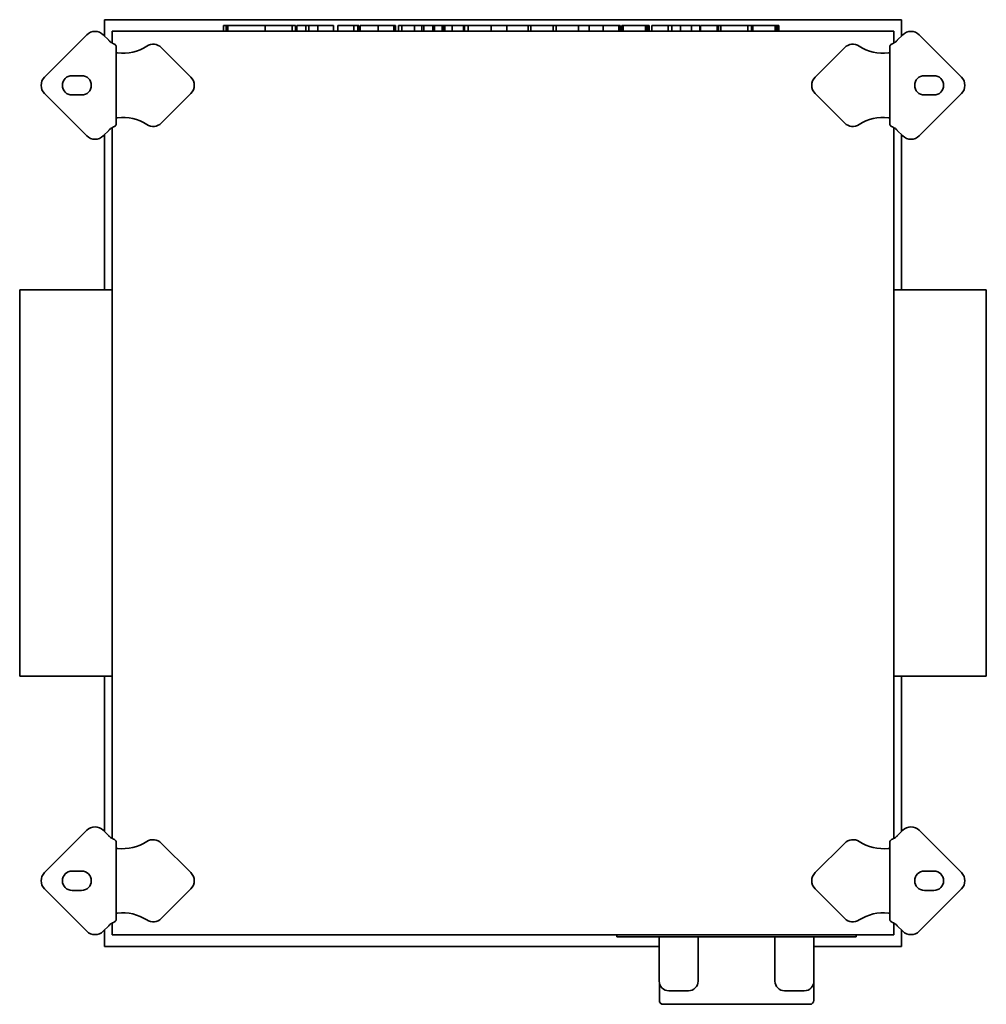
# Model space of a CAD drawing. Header units: millimetres. Extents: x 170 to 670, y 42 to 552.
import ezdxf

# ---------------------------------------------------------------- set-up
doc = ezdxf.new("R2010")
doc.units = ezdxf.units.MM
doc.header["$LTSCALE"] = 2
doc.layers.add('Krawędzie widoczne(ISO)', color=7, linetype='Continuous', lineweight=35, true_color=0x262659)

msp = doc.modelspace()

# ---------------------------------------------------------------- linework, layer by layer
at = {"layer": 'Krawędzie widoczne(ISO)'}
for p, q in [((626.5, 552), (213.5, 552)), ((213.5, 552), (213.5, 543.53)), ((626.5, 543.53), (626.5, 552)), ((622.5, 546), (217.5, 546)), ((217.5, 546), (217.5, 539.97)), ((275.19, 549), (276.6, 549)), ((275.19, 549), (275.19, 546)), ((276.6, 549), (276.6, 546)), ((276.6, 549), (277.41, 549)), ((277.41, 549), (277.41, 546)), ((277.41, 549), (296.06, 549)), ((296.06, 549), (296.71, 549)), ((296.71, 549), (296.71, 546)), ((296.71, 549), (302.15, 549)), ((302.15, 549), (310.73, 549)), ((310.73, 549), (310.73, 546)), ((310.73, 549), (311.73, 549)), ((311.73, 549), (312.5, 549)), ((312.5, 549), (312.5, 546)), ((313.12, 549), (317.83, 549)), ((313.12, 549), (313.12, 546)), ((317.83, 549), (319.43, 549)), ((317.83, 549), (317.83, 546)), ((319.43, 549), (324.04, 549)), ((319.43, 549), (319.43, 546)), ((324.04, 549), (326.49, 549)), ((324.04, 549), (324.04, 546)), ((326.49, 549), (332.21, 549)), ((332.21, 549), (332.21, 546)), ((334.36, 549), (334.36, 546)), ((334.36, 549), (336.99, 549)), ((336.99, 549), (342.79, 549)), ((342.79, 549), (344.75, 549)), ((342.79, 549), (342.79, 546)), ((344.75, 549), (345.39, 549)), ((344.75, 549), (344.75, 546)), ((345.39, 549), (345.39, 546)), ((346, 549), (348.39, 549)), ((346, 549), (346, 546)), ((348.39, 549), (353.31, 549)), ((353.31, 549), (355.35, 549)), ((355.35, 549), (357.83, 549)), ((355.35, 549), (355.35, 546)), ((357.83, 549), (363.48, 549)), ((363.48, 549), (364.28, 549)), ((363.48, 549), (363.48, 546)), ((364.28, 549), (364.28, 546)), ((365.79, 549), (365.79, 546)), ((365.79, 549), (367.53, 549)), ((367.53, 549), (367.53, 546)), ((367.53, 549), (374.19, 549)), ((374.19, 549), (377.96, 549)), ((374.19, 549), (374.19, 546)), ((377.96, 549), (378.9, 549)), ((377.96, 549), (377.96, 546)), ((378.9, 549), (383.62, 549)), ((378.9, 549), (378.9, 546)), ((383.62, 549), (384.56, 549)), ((383.62, 549), (383.62, 546)), ((384.56, 549), (388.43, 549)), ((384.56, 549), (384.56, 546)), ((388.43, 549), (389.24, 549)), ((388.43, 549), (388.43, 546)), ((389.24, 549), (389.24, 546)), ((389.24, 549), (389.81, 549)), ((389.81, 549), (389.93, 549)), ((389.93, 549), (393.67, 549)), ((389.93, 549), (389.93, 546)), ((393.67, 549), (399.47, 549)), ((393.67, 549), (393.67, 546)), ((399.47, 549), (399.97, 549)), ((399.47, 549), (399.47, 546)), ((399.97, 549), (401.91, 549)), ((399.97, 549), (399.97, 546)), ((401.91, 549), (407.91, 549)), ((401.91, 549), (401.91, 546)), ((407.91, 549), (412.34, 549)), ((412.34, 549), (413.9, 549)), ((413.9, 549), (422.07, 549)), ((413.9, 549), (413.9, 546)), ((422.07, 549), (433.09, 549)), ((422.07, 549), (422.07, 546)), ((433.09, 549), (433.09, 546)), ((433.09, 549), (434.48, 549)), ((434.48, 549), (435.79, 549)), ((434.48, 549), (434.48, 546)), ((435.79, 549), (440.27, 549)), ((440.27, 549), (444.73, 549)), ((444.73, 549), (446.04, 549)), ((446.04, 549), (447.62, 549)), ((446.04, 549), (446.04, 546)), ((447.62, 549), (448.93, 549)), ((447.62, 549), (447.62, 546)), ((448.93, 549), (453.41, 549)), ((453.41, 549), (457.87, 549)), ((457.87, 549), (459.18, 549)), ((459.18, 549), (461.01, 549)), ((459.18, 549), (459.18, 546)), ((461.01, 549), (464.69, 549)), ((464.69, 549), (464.89, 549)), ((464.69, 549), (464.69, 546)), ((464.89, 549), (469.81, 549)), ((469.81, 549), (471.86, 549)), ((471.86, 549), (474.33, 549)), ((471.86, 549), (471.86, 546)), ((474.33, 549), (479.99, 549)), ((479.99, 549), (480.78, 549)), ((479.99, 549), (479.99, 546)), ((480.78, 549), (480.78, 546)), ((481.62, 549), (482.29, 549)), ((481.62, 549), (481.62, 546)), ((482.29, 549), (483.58, 549)), ((482.29, 549), (482.29, 546)), ((483.58, 549), (485.13, 549)), ((485.13, 549), (487.77, 549)), ((487.77, 549), (493.77, 549)), ((493.77, 549), (494.2, 549)), ((493.77, 549), (493.77, 546)), ((494.2, 549), (494.88, 549)), ((494.2, 549), (494.2, 546)), ((494.88, 549), (495.69, 549)), ((494.88, 549), (494.88, 546)), ((495.69, 549), (495.69, 546)), ((497.06, 549), (499.7, 549)), ((497.06, 549), (497.06, 546)), ((499.7, 549), (505.5, 549)), ((505.5, 549), (507.46, 549)), ((505.5, 549), (505.5, 546)), ((507.46, 549), (507.5, 549)), ((507.46, 549), (507.46, 546)), ((507.5, 549), (507.5, 546)), ((507.5, 549), (512.01, 549)), ((512.01, 549), (512.01, 546)), ((512.01, 549), (517.71, 549)), ((517.71, 549), (518.08, 549)), ((517.71, 549), (517.71, 546)), ((518.08, 549), (519.98, 549)), ((519.98, 549), (521.18, 549)), ((521.18, 549), (522.04, 549)), ((522.04, 549), (522.04, 546)), ((522.31, 549), (524.94, 549)), ((522.31, 549), (522.31, 546)), ((524.94, 549), (530.89, 549)), ((530.89, 549), (531.62, 549)), ((530.89, 549), (530.89, 546)), ((531.62, 549), (531.62, 546)), ((531.62, 549), (532.81, 549)), ((532.81, 549), (532.81, 546)), ((532.89, 549), (538.32, 549)), ((532.89, 549), (532.89, 546)), ((538.32, 549), (546.9, 549)), ((546.9, 549), (547.9, 549)), ((546.9, 549), (546.9, 546)), ((547.9, 549), (548.68, 549)), ((548.68, 549), (548.68, 546)), ((548.8, 549), (549.47, 549)), ((548.8, 549), (548.8, 546)), ((549.47, 549), (550.76, 549)), ((549.47, 549), (549.47, 546)), ((550.76, 549), (552.31, 549)), ((552.31, 549), (554.95, 549)), ((554.95, 549), (560.95, 549)), ((560.95, 549), (561.38, 549)), ((560.95, 549), (560.95, 546)), ((561.38, 549), (562.05, 549)), ((561.38, 549), (561.38, 546)), ((562.05, 549), (562.87, 549)), ((562.05, 549), (562.05, 546)), ((562.87, 549), (562.87, 546)), ((622.5, 539.97), (622.5, 546)), ((182.46, 522.24), (204.38, 544.16)), ((212.87, 544.16), (215.7, 541.33)), ((624.3, 541.33), (627.13, 544.16)), ((635.62, 544.16), (657.54, 522.24)), ((219.5, 538.37), (219.5, 497.63)), ((242.98, 537.54), (258.28, 522.24)), ((581.72, 522.24), (597.02, 537.54)), ((620.5, 497.63), (620.5, 538.37)), ((196.71, 523), (201.71, 523)), ((638.29, 523), (643.29, 523)), ((204.38, 491.84), (182.46, 513.76)), ((201.71, 513), (196.71, 513)), ((258.28, 513.76), (242.98, 498.46)), ((597.02, 498.46), (581.72, 513.76)), ((657.54, 513.76), (635.62, 491.84)), ((643.29, 513), (638.29, 513)), ((217.5, 496.03), (217.5, 127.97)), ((622.5, 127.97), (622.5, 496.03)), ((215.7, 494.67), (212.87, 491.84)), ((213.5, 492.47), (213.5, 412)), ((627.13, 491.84), (624.3, 494.67)), ((626.5, 412), (626.5, 492.47)), ((169.6, 412), (169.6, 212)), ((217.5, 412), (169.6, 412)), ((670.4, 412), (622.5, 412)), ((670.4, 212), (670.4, 412)), ((217.5, 212), (169.6, 212)), ((213.5, 212), (213.5, 131.53)), ((670.4, 212), (622.5, 212)), ((626.5, 131.53), (626.5, 212)), ((182.46, 110.24), (204.38, 132.16)), ((212.87, 132.16), (215.7, 129.33)), ((624.3, 129.33), (627.13, 132.16)), ((635.62, 132.16), (657.54, 110.24)), ((219.5, 126.37), (219.5, 85.63)), ((242.98, 125.54), (258.28, 110.24)), ((581.72, 110.24), (597.02, 125.54)), ((620.5, 85.63), (620.5, 126.37)), ((196.71, 111), (201.71, 111)), ((638.29, 111), (643.29, 111)), ((204.38, 79.84), (182.46, 101.76)), ((201.71, 101), (196.71, 101)), ((258.28, 101.76), (242.98, 86.46)), ((597.02, 86.46), (581.72, 101.76)), ((657.54, 101.76), (635.62, 79.84)), ((643.29, 101), (638.29, 101)), ((215.7, 82.67), (212.87, 79.84)), ((217.5, 84.03), (217.5, 78)), ((622.5, 78), (622.5, 84.03)), ((627.13, 79.84), (624.3, 82.67)), ((213.5, 80.47), (213.5, 72)), ((217.5, 78), (622.5, 78)), ((479, 78), (479, 77)), ((483, 77), (479, 77)), ((483, 77), (599, 77)), ((500.9, 77), (500.9, 54)), ((521.1, 77), (521.1, 54)), ((560.9, 77), (560.9, 54)), ((581.1, 77), (581.1, 54)), ((603, 77), (599, 77)), ((603, 77), (603, 78)), ((626.5, 72), (626.5, 80.47)), ((213.5, 72), (500.9, 72)), ((581.1, 72), (626.5, 72)), ((501, 53.01), (501, 44)), ((581, 53.01), (581, 44)), ((516.1, 49), (505.9, 49)), ((576.1, 49), (565.9, 49)), ((579, 42), (503, 42))]:
    msp.add_line(p, q, dxfattribs=at)
for centre, radius, start, end in [((208.63, 539.92), 6, 45, 135), ((631.37, 539.92), 6, 45, 135), ((231.96, 557.6), 23, 225, 228.4323), ((608.04, 557.6), 23, 311.5677, 315), ((222.92, 557.6), 23, 263.4549, 303.0595), ((238.74, 533.29), 6, 45, 123.0595), ((601.26, 533.29), 6, 56.9405, 135), ((617.08, 557.6), 23, 236.9405, 276.5451), ((186.71, 518), 6, 135, 225), ((196.71, 518), 5, 90, 270), ((201.71, 518), 5, 270, 90), ((254.03, 518), 6, 315, 45), ((585.97, 518), 6, 135, 225), ((638.29, 518), 5, 90, 270), ((643.29, 518), 5, 270, 90), ((653.29, 518), 6, 315, 45), ((222.92, 478.4), 23, 56.9405, 96.5451), ((617.08, 478.4), 23, 83.4549, 123.0595), ((231.96, 478.4), 23, 131.5677, 135), ((238.74, 502.71), 6, 236.9405, 315), ((601.26, 502.71), 6, 225, 303.0595), ((608.04, 478.4), 23, 45, 48.4323), ((208.63, 496.08), 6, 225, 315), ((631.37, 496.08), 6, 225, 315), ((208.63, 127.92), 6, 45, 135), ((631.37, 127.92), 6, 45, 135), ((231.96, 145.6), 23, 225, 228.4323), ((608.04, 145.6), 23, 311.5677, 315), ((222.92, 145.6), 23, 263.4549, 303.0595), ((238.74, 121.29), 6, 45, 123.0595), ((601.26, 121.29), 6, 56.9405, 135), ((617.08, 145.6), 23, 236.9405, 276.5451), ((186.71, 106), 6, 135, 225), ((196.71, 106), 5, 90, 270), ((201.71, 106), 5, 270, 90), ((254.03, 106), 6, 315, 45), ((585.97, 106), 6, 135, 225), ((638.29, 106), 5, 90, 270), ((643.29, 106), 5, 270, 90), ((653.29, 106), 6, 315, 45), ((222.92, 66.4), 23, 56.9405, 96.5451), ((617.08, 66.4), 23, 83.4549, 123.0595), ((231.96, 66.4), 23, 131.5677, 135), ((238.74, 90.71), 6, 236.9405, 315), ((601.26, 90.71), 6, 225, 303.0595), ((608.04, 66.4), 23, 45, 48.4323), ((208.63, 84.08), 6, 225, 315), ((631.37, 84.08), 6, 225, 315), ((505.9, 54), 5, 180, 270), ((516.1, 54), 5, 270, 0), ((565.9, 54), 5, 180, 270), ((576.1, 54), 5, 270, 0), ((503, 44), 2, 180, 270), ((579, 44), 2, 270, 0)]:
    msp.add_arc(centre, radius, start, end, dxfattribs=at)
for points, knots in [([(219.5, 538.37), (219.5, 538.52), (219.42, 538.67), (219.14, 538.99), (218.92, 539.15), (218.4, 539.48), (218.09, 539.66), (217.59, 539.93), (217.41, 540.02), (217.06, 540.2), (216.88, 540.29), (216.7, 540.39)], [0, 0, 0, 0, 0.1211213, 0.1211213, 0.2427051, 0.2427051, 0.3638749, 0.3638749, 0.4245444, 0.4245444, 0.4853945, 0.4853945, 0.4853945, 0.4853945]), ([(623.3, 540.39), (622.94, 540.2), (622.58, 540.02), (621.91, 539.66), (621.6, 539.49), (621.08, 539.15), (620.87, 538.99), (620.58, 538.67), (620.5, 538.52), (620.5, 538.37)], [0, 0, 0, 0, 0.1219861, 0.1219861, 0.243369, 0.243369, 0.3653617, 0.3653617, 0.48689, 0.48689, 0.48689, 0.48689]), ([(220.3, 534.75), (220.29, 534.75), (220.27, 534.75), (220.26, 534.76), (220.24, 534.76), (220.23, 534.77), (220.21, 534.77), (220.2, 534.77), (220.18, 534.78), (220.17, 534.78), (220.16, 534.79), (220.14, 534.79), (220.13, 534.79), (220.11, 534.8), (220.1, 534.8), (220.08, 534.81), (220.07, 534.81), (220.06, 534.81), (220.04, 534.82), (220.03, 534.82), (220.02, 534.83), (220, 534.83), (220, 534.83), (219.99, 534.83), (219.99, 534.83), (219.98, 534.84), (219.97, 534.84), (219.96, 534.84), (219.95, 534.85), (219.94, 534.85), (219.92, 534.86), (219.91, 534.86), (219.9, 534.87), (219.89, 534.87), (219.87, 534.88), (219.86, 534.88), (219.85, 534.89), (219.84, 534.89), (219.82, 534.9), (219.81, 534.9), (219.8, 534.91), (219.79, 534.91), (219.78, 534.92), (219.77, 534.92), (219.76, 534.93), (219.75, 534.93), (219.74, 534.93), (219.73, 534.94), (219.73, 534.94), (219.72, 534.94), (219.72, 534.95), (219.72, 534.95), (219.71, 534.95), (219.7, 534.96), (219.69, 534.96), (219.68, 534.97), (219.67, 534.97), (219.66, 534.98), (219.65, 534.99), (219.64, 534.99), (219.64, 535), (219.63, 535), (219.62, 535.01), (219.61, 535.01), (219.61, 535.02), (219.6, 535.03), (219.59, 535.03), (219.59, 535.04), (219.58, 535.04), (219.57, 535.05), (219.57, 535.06), (219.56, 535.06), (219.56, 535.07), (219.55, 535.07), (219.55, 535.08), (219.54, 535.09), (219.54, 535.09), (219.53, 535.1), (219.53, 535.11), (219.52, 535.11), (219.52, 535.12), (219.52, 535.13), (219.52, 535.13), (219.51, 535.14), (219.51, 535.15), (219.51, 535.15), (219.51, 535.16), (219.5, 535.17), (219.5, 535.17), (219.5, 535.18), (219.5, 535.19), (219.5, 535.19), (219.5, 535.2), (219.5, 535.21)], [0, 0, 0, 0, 0.0045101, 0.0045101, 0.0045101, 0.0090347, 0.0090347, 0.0090347, 0.0135712, 0.0135712, 0.0135712, 0.0181164, 0.0181164, 0.0181164, 0.0226675, 0.0226675, 0.0226675, 0.0272215, 0.0272215, 0.0272215, 0.0317752, 0.0317752, 0.0317752, 0.0329356, 0.0329356, 0.0329356, 0.0363326, 0.0363326, 0.0363326, 0.0409077, 0.0409077, 0.0409077, 0.0454982, 0.0454982, 0.0454982, 0.0501006, 0.0501006, 0.0501006, 0.0547115, 0.0547115, 0.0547115, 0.0593273, 0.0593273, 0.0593273, 0.0639446, 0.0639446, 0.0639446, 0.0669649, 0.0669649, 0.0669649, 0.0685613, 0.0685613, 0.0685613, 0.0731932, 0.0731932, 0.0731932, 0.0778428, 0.0778428, 0.0778428, 0.0825066, 0.0825066, 0.0825066, 0.0871814, 0.0871814, 0.0871814, 0.0918634, 0.0918634, 0.0918634, 0.0965493, 0.0965493, 0.0965493, 0.100365, 0.100365, 0.100365, 0.105938, 0.105938, 0.105938, 0.1106614, 0.1106614, 0.1106614, 0.115401, 0.115401, 0.115401, 0.1201519, 0.1201519, 0.1201519, 0.1249091, 0.1249091, 0.1249091, 0.1296672, 0.1296672, 0.1296672, 0.1344212, 0.1344212, 0.1344212, 0.1344212]), ([(620.5, 535.21), (620.5, 535.2), (620.5, 535.19), (620.5, 535.19), (620.5, 535.18), (620.5, 535.17), (620.5, 535.17), (620.49, 535.16), (620.49, 535.15), (620.49, 535.15), (620.49, 535.14), (620.48, 535.13), (620.48, 535.13), (620.48, 535.12), (620.48, 535.11), (620.47, 535.11), (620.47, 535.1), (620.46, 535.09), (620.46, 535.09), (620.45, 535.08), (620.45, 535.07), (620.44, 535.07), (620.44, 535.06), (620.43, 535.06), (620.43, 535.05), (620.42, 535.04), (620.41, 535.04), (620.41, 535.03), (620.4, 535.03), (620.39, 535.02), (620.39, 535.01), (620.38, 535.01), (620.37, 535), (620.36, 535), (620.36, 534.99), (620.35, 534.99), (620.34, 534.98), (620.33, 534.97), (620.32, 534.97), (620.31, 534.96), (620.3, 534.96), (620.29, 534.95), (620.28, 534.95), (620.27, 534.94), (620.26, 534.94), (620.25, 534.93), (620.24, 534.93), (620.24, 534.92), (620.23, 534.92), (620.23, 534.92), (620.22, 534.92), (620.22, 534.92), (620.21, 534.91), (620.2, 534.91), (620.19, 534.9), (620.18, 534.9), (620.16, 534.89), (620.15, 534.89), (620.14, 534.88), (620.13, 534.88), (620.11, 534.87), (620.1, 534.87), (620.09, 534.86), (620.08, 534.86), (620.06, 534.85), (620.05, 534.85), (620.04, 534.84), (620.02, 534.84), (620.01, 534.84), (620, 534.83), (619.99, 534.83), (619.99, 534.83), (619.98, 534.83), (619.97, 534.82), (619.97, 534.82), (619.96, 534.82), (619.94, 534.81), (619.93, 534.81), (619.92, 534.81), (619.9, 534.8), (619.89, 534.8), (619.87, 534.79), (619.86, 534.79), (619.84, 534.79), (619.83, 534.78), (619.82, 534.78), (619.8, 534.77), (619.79, 534.77), (619.77, 534.77), (619.76, 534.76), (619.74, 534.76), (619.73, 534.75), (619.71, 534.75), (619.7, 534.75)], [0, 0, 0, 0, 0.0047728, 0.0047728, 0.0047728, 0.0095512, 0.0095512, 0.0095512, 0.0143301, 0.0143301, 0.0143301, 0.0191047, 0.0191047, 0.0191047, 0.0238701, 0.0238701, 0.0238701, 0.0286216, 0.0286216, 0.0286216, 0.0333544, 0.0333544, 0.0333544, 0.0382298, 0.0382298, 0.0382298, 0.0427614, 0.0427614, 0.0427614, 0.0474593, 0.0474593, 0.0474593, 0.0521542, 0.0521542, 0.0521542, 0.0568425, 0.0568425, 0.0568425, 0.0615206, 0.0615206, 0.0615206, 0.0661851, 0.0661851, 0.0661851, 0.0708326, 0.0708326, 0.0708326, 0.0744107, 0.0744107, 0.0744107, 0.0754605, 0.0754605, 0.0754605, 0.080083, 0.080083, 0.080083, 0.0847043, 0.0847043, 0.0847043, 0.0893209, 0.0893209, 0.0893209, 0.0939292, 0.0939292, 0.0939292, 0.0985257, 0.0985257, 0.0985257, 0.1031072, 0.1031072, 0.1031072, 0.1049061, 0.1049061, 0.1049061, 0.1076745, 0.1076745, 0.1076745, 0.112241, 0.112241, 0.112241, 0.1168056, 0.1168056, 0.1168056, 0.1213652, 0.1213652, 0.1213652, 0.125917, 0.125917, 0.125917, 0.1304582, 0.1304582, 0.1304582, 0.1349859, 0.1349859, 0.1349859, 0.1349859]), ([(219.5, 500.79), (219.5, 500.8), (219.5, 500.81), (219.5, 500.81), (219.5, 500.82), (219.5, 500.83), (219.5, 500.83), (219.51, 500.84), (219.51, 500.85), (219.51, 500.85), (219.51, 500.86), (219.52, 500.87), (219.52, 500.87), (219.52, 500.88), (219.52, 500.89), (219.53, 500.89), (219.53, 500.9), (219.54, 500.91), (219.54, 500.91), (219.55, 500.92), (219.55, 500.93), (219.56, 500.93), (219.56, 500.94), (219.57, 500.94), (219.57, 500.95), (219.58, 500.96), (219.59, 500.96), (219.59, 500.97), (219.6, 500.97), (219.61, 500.98), (219.61, 500.99), (219.62, 500.99), (219.63, 501), (219.64, 501), (219.64, 501.01), (219.65, 501.01), (219.66, 501.02), (219.67, 501.03), (219.68, 501.03), (219.69, 501.04), (219.7, 501.04), (219.71, 501.05), (219.72, 501.05), (219.73, 501.06), (219.74, 501.06), (219.75, 501.07), (219.76, 501.07), (219.76, 501.08), (219.77, 501.08), (219.77, 501.08), (219.78, 501.08), (219.78, 501.08), (219.79, 501.09), (219.8, 501.09), (219.81, 501.1), (219.82, 501.1), (219.84, 501.11), (219.85, 501.11), (219.86, 501.12), (219.87, 501.12), (219.89, 501.13), (219.9, 501.13), (219.91, 501.14), (219.92, 501.14), (219.94, 501.15), (219.95, 501.15), (219.96, 501.16), (219.98, 501.16), (219.99, 501.16), (220, 501.17), (220.01, 501.17), (220.01, 501.17), (220.02, 501.17), (220.03, 501.18), (220.03, 501.18), (220.04, 501.18), (220.06, 501.19), (220.07, 501.19), (220.08, 501.19), (220.1, 501.2), (220.11, 501.2), (220.13, 501.21), (220.14, 501.21), (220.16, 501.21), (220.17, 501.22), (220.18, 501.22), (220.2, 501.23), (220.21, 501.23), (220.23, 501.23), (220.24, 501.24), (220.26, 501.24), (220.27, 501.25), (220.29, 501.25), (220.3, 501.25)], [0, 0, 0, 0, 0.0047728, 0.0047728, 0.0047728, 0.0095512, 0.0095512, 0.0095512, 0.0143301, 0.0143301, 0.0143301, 0.0191047, 0.0191047, 0.0191047, 0.0238701, 0.0238701, 0.0238701, 0.0286216, 0.0286216, 0.0286216, 0.0333544, 0.0333544, 0.0333544, 0.0382298, 0.0382298, 0.0382298, 0.0427614, 0.0427614, 0.0427614, 0.0474593, 0.0474593, 0.0474593, 0.0521542, 0.0521542, 0.0521542, 0.0568425, 0.0568425, 0.0568425, 0.0615206, 0.0615206, 0.0615206, 0.0661851, 0.0661851, 0.0661851, 0.0708326, 0.0708326, 0.0708326, 0.0744107, 0.0744107, 0.0744107, 0.0754605, 0.0754605, 0.0754605, 0.080083, 0.080083, 0.080083, 0.0847043, 0.0847043, 0.0847043, 0.0893209, 0.0893209, 0.0893209, 0.0939292, 0.0939292, 0.0939292, 0.0985257, 0.0985257, 0.0985257, 0.1031072, 0.1031072, 0.1031072, 0.1049061, 0.1049061, 0.1049061, 0.1076745, 0.1076745, 0.1076745, 0.112241, 0.112241, 0.112241, 0.1168056, 0.1168056, 0.1168056, 0.1213652, 0.1213652, 0.1213652, 0.125917, 0.125917, 0.125917, 0.1304582, 0.1304582, 0.1304582, 0.1349859, 0.1349859, 0.1349859, 0.1349859]), ([(619.7, 501.25), (619.71, 501.25), (619.73, 501.25), (619.74, 501.24), (619.76, 501.24), (619.77, 501.23), (619.79, 501.23), (619.8, 501.23), (619.82, 501.22), (619.83, 501.22), (619.84, 501.21), (619.86, 501.21), (619.87, 501.21), (619.89, 501.2), (619.9, 501.2), (619.92, 501.19), (619.93, 501.19), (619.94, 501.19), (619.96, 501.18), (619.97, 501.18), (619.98, 501.17), (620, 501.17), (620, 501.17), (620.01, 501.17), (620.01, 501.17), (620.02, 501.16), (620.03, 501.16), (620.04, 501.16), (620.05, 501.15), (620.06, 501.15), (620.08, 501.14), (620.09, 501.14), (620.1, 501.13), (620.11, 501.13), (620.13, 501.12), (620.14, 501.12), (620.15, 501.11), (620.16, 501.11), (620.18, 501.1), (620.19, 501.1), (620.2, 501.09), (620.21, 501.09), (620.22, 501.08), (620.23, 501.08), (620.24, 501.07), (620.25, 501.07), (620.26, 501.07), (620.27, 501.06), (620.27, 501.06), (620.28, 501.06), (620.28, 501.05), (620.28, 501.05), (620.29, 501.05), (620.3, 501.04), (620.31, 501.04), (620.32, 501.03), (620.33, 501.03), (620.34, 501.02), (620.35, 501.01), (620.36, 501.01), (620.36, 501), (620.37, 501), (620.38, 500.99), (620.39, 500.99), (620.39, 500.98), (620.4, 500.97), (620.41, 500.97), (620.41, 500.96), (620.42, 500.96), (620.43, 500.95), (620.43, 500.94), (620.44, 500.94), (620.44, 500.93), (620.45, 500.93), (620.45, 500.92), (620.46, 500.91), (620.46, 500.91), (620.47, 500.9), (620.47, 500.89), (620.48, 500.89), (620.48, 500.88), (620.48, 500.87), (620.48, 500.87), (620.49, 500.86), (620.49, 500.85), (620.49, 500.85), (620.49, 500.84), (620.5, 500.83), (620.5, 500.83), (620.5, 500.82), (620.5, 500.81), (620.5, 500.81), (620.5, 500.8), (620.5, 500.79)], [0, 0, 0, 0, 0.0045101, 0.0045101, 0.0045101, 0.0090347, 0.0090347, 0.0090347, 0.0135712, 0.0135712, 0.0135712, 0.0181164, 0.0181164, 0.0181164, 0.0226675, 0.0226675, 0.0226675, 0.0272215, 0.0272215, 0.0272215, 0.0317752, 0.0317752, 0.0317752, 0.0329356, 0.0329356, 0.0329356, 0.0363326, 0.0363326, 0.0363326, 0.0409077, 0.0409077, 0.0409077, 0.0454982, 0.0454982, 0.0454982, 0.0501006, 0.0501006, 0.0501006, 0.0547115, 0.0547115, 0.0547115, 0.0593273, 0.0593273, 0.0593273, 0.0639446, 0.0639446, 0.0639446, 0.0669649, 0.0669649, 0.0669649, 0.0685613, 0.0685613, 0.0685613, 0.0731932, 0.0731932, 0.0731932, 0.0778428, 0.0778428, 0.0778428, 0.0825066, 0.0825066, 0.0825066, 0.0871814, 0.0871814, 0.0871814, 0.0918634, 0.0918634, 0.0918634, 0.0965493, 0.0965493, 0.0965493, 0.100365, 0.100365, 0.100365, 0.105938, 0.105938, 0.105938, 0.1106614, 0.1106614, 0.1106614, 0.115401, 0.115401, 0.115401, 0.1201519, 0.1201519, 0.1201519, 0.1249091, 0.1249091, 0.1249091, 0.1296672, 0.1296672, 0.1296672, 0.1344212, 0.1344212, 0.1344212, 0.1344212]), ([(216.7, 495.61), (217.06, 495.8), (217.42, 495.98), (218.09, 496.34), (218.4, 496.51), (218.92, 496.85), (219.13, 497.01), (219.42, 497.33), (219.5, 497.48), (219.5, 497.63)], [0, 0, 0, 0, 0.1219861, 0.1219861, 0.243369, 0.243369, 0.3653617, 0.3653617, 0.48689, 0.48689, 0.48689, 0.48689]), ([(620.5, 497.63), (620.5, 497.48), (620.58, 497.33), (620.86, 497.01), (621.08, 496.85), (621.6, 496.52), (621.91, 496.34), (622.41, 496.07), (622.59, 495.98), (622.94, 495.8), (623.12, 495.71), (623.3, 495.61)], [0, 0, 0, 0, 0.1211213, 0.1211213, 0.2427051, 0.2427051, 0.3638749, 0.3638749, 0.4245444, 0.4245444, 0.4853945, 0.4853945, 0.4853945, 0.4853945]), ([(219.5, 126.37), (219.5, 126.52), (219.42, 126.67), (219.14, 126.99), (218.92, 127.15), (218.4, 127.48), (218.09, 127.66), (217.59, 127.93), (217.41, 128.02), (217.06, 128.2), (216.88, 128.29), (216.7, 128.39)], [0, 0, 0, 0, 0.1211213, 0.1211213, 0.2427051, 0.2427051, 0.3638749, 0.3638749, 0.4245444, 0.4245444, 0.4853945, 0.4853945, 0.4853945, 0.4853945]), ([(623.3, 128.39), (622.94, 128.2), (622.58, 128.02), (621.91, 127.66), (621.6, 127.49), (621.08, 127.15), (620.87, 126.99), (620.58, 126.67), (620.5, 126.52), (620.5, 126.37)], [0, 0, 0, 0, 0.1219861, 0.1219861, 0.243369, 0.243369, 0.3653617, 0.3653617, 0.48689, 0.48689, 0.48689, 0.48689]), ([(220.3, 122.75), (220.29, 122.75), (220.27, 122.75), (220.26, 122.76), (220.24, 122.76), (220.23, 122.77), (220.21, 122.77), (220.2, 122.77), (220.18, 122.78), (220.17, 122.78), (220.16, 122.79), (220.14, 122.79), (220.13, 122.79), (220.11, 122.8), (220.1, 122.8), (220.08, 122.81), (220.07, 122.81), (220.06, 122.81), (220.04, 122.82), (220.03, 122.82), (220.02, 122.83), (220, 122.83), (220, 122.83), (219.99, 122.83), (219.99, 122.83), (219.98, 122.84), (219.97, 122.84), (219.96, 122.84), (219.95, 122.85), (219.94, 122.85), (219.92, 122.86), (219.91, 122.86), (219.9, 122.87), (219.89, 122.87), (219.87, 122.88), (219.86, 122.88), (219.85, 122.89), (219.84, 122.89), (219.82, 122.9), (219.81, 122.9), (219.8, 122.91), (219.79, 122.91), (219.78, 122.92), (219.77, 122.92), (219.76, 122.93), (219.75, 122.93), (219.74, 122.93), (219.73, 122.94), (219.73, 122.94), (219.72, 122.94), (219.72, 122.95), (219.72, 122.95), (219.71, 122.95), (219.7, 122.96), (219.69, 122.96), (219.68, 122.97), (219.67, 122.97), (219.66, 122.98), (219.65, 122.99), (219.64, 122.99), (219.64, 123), (219.63, 123), (219.62, 123.01), (219.61, 123.01), (219.61, 123.02), (219.6, 123.03), (219.59, 123.03), (219.59, 123.04), (219.58, 123.04), (219.57, 123.05), (219.57, 123.06), (219.56, 123.06), (219.56, 123.07), (219.55, 123.07), (219.55, 123.08), (219.54, 123.09), (219.54, 123.09), (219.53, 123.1), (219.53, 123.11), (219.52, 123.11), (219.52, 123.12), (219.52, 123.13), (219.52, 123.13), (219.51, 123.14), (219.51, 123.15), (219.51, 123.15), (219.51, 123.16), (219.5, 123.17), (219.5, 123.17), (219.5, 123.18), (219.5, 123.19), (219.5, 123.19), (219.5, 123.2), (219.5, 123.21)], [0, 0, 0, 0, 0.0045101, 0.0045101, 0.0045101, 0.0090347, 0.0090347, 0.0090347, 0.0135712, 0.0135712, 0.0135712, 0.0181164, 0.0181164, 0.0181164, 0.0226675, 0.0226675, 0.0226675, 0.0272215, 0.0272215, 0.0272215, 0.0317752, 0.0317752, 0.0317752, 0.0329356, 0.0329356, 0.0329356, 0.0363326, 0.0363326, 0.0363326, 0.0409077, 0.0409077, 0.0409077, 0.0454982, 0.0454982, 0.0454982, 0.0501006, 0.0501006, 0.0501006, 0.0547115, 0.0547115, 0.0547115, 0.0593273, 0.0593273, 0.0593273, 0.0639446, 0.0639446, 0.0639446, 0.0669649, 0.0669649, 0.0669649, 0.0685613, 0.0685613, 0.0685613, 0.0731932, 0.0731932, 0.0731932, 0.0778428, 0.0778428, 0.0778428, 0.0825066, 0.0825066, 0.0825066, 0.0871814, 0.0871814, 0.0871814, 0.0918634, 0.0918634, 0.0918634, 0.0965493, 0.0965493, 0.0965493, 0.100365, 0.100365, 0.100365, 0.105938, 0.105938, 0.105938, 0.1106614, 0.1106614, 0.1106614, 0.115401, 0.115401, 0.115401, 0.1201519, 0.1201519, 0.1201519, 0.1249091, 0.1249091, 0.1249091, 0.1296672, 0.1296672, 0.1296672, 0.1344212, 0.1344212, 0.1344212, 0.1344212]), ([(620.5, 123.21), (620.5, 123.2), (620.5, 123.19), (620.5, 123.19), (620.5, 123.18), (620.5, 123.17), (620.5, 123.17), (620.49, 123.16), (620.49, 123.15), (620.49, 123.15), (620.49, 123.14), (620.48, 123.13), (620.48, 123.13), (620.48, 123.12), (620.48, 123.11), (620.47, 123.11), (620.47, 123.1), (620.46, 123.09), (620.46, 123.09), (620.45, 123.08), (620.45, 123.07), (620.44, 123.07), (620.44, 123.06), (620.43, 123.06), (620.43, 123.05), (620.42, 123.04), (620.41, 123.04), (620.41, 123.03), (620.4, 123.03), (620.39, 123.02), (620.39, 123.01), (620.38, 123.01), (620.37, 123), (620.36, 123), (620.36, 122.99), (620.35, 122.99), (620.34, 122.98), (620.33, 122.97), (620.32, 122.97), (620.31, 122.96), (620.3, 122.96), (620.29, 122.95), (620.28, 122.95), (620.27, 122.94), (620.26, 122.94), (620.25, 122.93), (620.24, 122.93), (620.24, 122.92), (620.23, 122.92), (620.23, 122.92), (620.22, 122.92), (620.22, 122.92), (620.21, 122.91), (620.2, 122.91), (620.19, 122.9), (620.18, 122.9), (620.16, 122.89), (620.15, 122.89), (620.14, 122.88), (620.13, 122.88), (620.11, 122.87), (620.1, 122.87), (620.09, 122.86), (620.08, 122.86), (620.06, 122.85), (620.05, 122.85), (620.04, 122.84), (620.02, 122.84), (620.01, 122.84), (620, 122.83), (619.99, 122.83), (619.99, 122.83), (619.98, 122.83), (619.97, 122.82), (619.97, 122.82), (619.96, 122.82), (619.94, 122.81), (619.93, 122.81), (619.92, 122.81), (619.9, 122.8), (619.89, 122.8), (619.87, 122.79), (619.86, 122.79), (619.84, 122.79), (619.83, 122.78), (619.82, 122.78), (619.8, 122.77), (619.79, 122.77), (619.77, 122.77), (619.76, 122.76), (619.74, 122.76), (619.73, 122.75), (619.71, 122.75), (619.7, 122.75)], [0, 0, 0, 0, 0.0047728, 0.0047728, 0.0047728, 0.0095512, 0.0095512, 0.0095512, 0.0143301, 0.0143301, 0.0143301, 0.0191047, 0.0191047, 0.0191047, 0.0238701, 0.0238701, 0.0238701, 0.0286216, 0.0286216, 0.0286216, 0.0333544, 0.0333544, 0.0333544, 0.0382298, 0.0382298, 0.0382298, 0.0427614, 0.0427614, 0.0427614, 0.0474593, 0.0474593, 0.0474593, 0.0521542, 0.0521542, 0.0521542, 0.0568425, 0.0568425, 0.0568425, 0.0615206, 0.0615206, 0.0615206, 0.0661851, 0.0661851, 0.0661851, 0.0708326, 0.0708326, 0.0708326, 0.0744107, 0.0744107, 0.0744107, 0.0754605, 0.0754605, 0.0754605, 0.080083, 0.080083, 0.080083, 0.0847043, 0.0847043, 0.0847043, 0.0893209, 0.0893209, 0.0893209, 0.0939292, 0.0939292, 0.0939292, 0.0985257, 0.0985257, 0.0985257, 0.1031072, 0.1031072, 0.1031072, 0.1049061, 0.1049061, 0.1049061, 0.1076745, 0.1076745, 0.1076745, 0.112241, 0.112241, 0.112241, 0.1168056, 0.1168056, 0.1168056, 0.1213652, 0.1213652, 0.1213652, 0.125917, 0.125917, 0.125917, 0.1304582, 0.1304582, 0.1304582, 0.1349859, 0.1349859, 0.1349859, 0.1349859]), ([(219.5, 88.79), (219.5, 88.8), (219.5, 88.81), (219.5, 88.81), (219.5, 88.82), (219.5, 88.83), (219.5, 88.83), (219.51, 88.84), (219.51, 88.85), (219.51, 88.85), (219.51, 88.86), (219.52, 88.87), (219.52, 88.87), (219.52, 88.88), (219.52, 88.89), (219.53, 88.89), (219.53, 88.9), (219.54, 88.91), (219.54, 88.91), (219.55, 88.92), (219.55, 88.93), (219.56, 88.93), (219.56, 88.94), (219.57, 88.94), (219.57, 88.95), (219.58, 88.96), (219.59, 88.96), (219.59, 88.97), (219.6, 88.97), (219.61, 88.98), (219.61, 88.99), (219.62, 88.99), (219.63, 89), (219.64, 89), (219.64, 89.01), (219.65, 89.01), (219.66, 89.02), (219.67, 89.03), (219.68, 89.03), (219.69, 89.04), (219.7, 89.04), (219.71, 89.05), (219.72, 89.05), (219.73, 89.06), (219.74, 89.06), (219.75, 89.07), (219.76, 89.07), (219.76, 89.08), (219.77, 89.08), (219.77, 89.08), (219.78, 89.08), (219.78, 89.08), (219.79, 89.09), (219.8, 89.09), (219.81, 89.1), (219.82, 89.1), (219.84, 89.11), (219.85, 89.11), (219.86, 89.12), (219.87, 89.12), (219.89, 89.13), (219.9, 89.13), (219.91, 89.14), (219.92, 89.14), (219.94, 89.15), (219.95, 89.15), (219.96, 89.16), (219.98, 89.16), (219.99, 89.16), (220, 89.17), (220.01, 89.17), (220.01, 89.17), (220.02, 89.17), (220.03, 89.18), (220.03, 89.18), (220.04, 89.18), (220.06, 89.19), (220.07, 89.19), (220.08, 89.19), (220.1, 89.2), (220.11, 89.2), (220.13, 89.21), (220.14, 89.21), (220.16, 89.21), (220.17, 89.22), (220.18, 89.22), (220.2, 89.23), (220.21, 89.23), (220.23, 89.23), (220.24, 89.24), (220.26, 89.24), (220.27, 89.25), (220.29, 89.25), (220.3, 89.25)], [0, 0, 0, 0, 0.0047728, 0.0047728, 0.0047728, 0.0095512, 0.0095512, 0.0095512, 0.0143301, 0.0143301, 0.0143301, 0.0191047, 0.0191047, 0.0191047, 0.0238701, 0.0238701, 0.0238701, 0.0286216, 0.0286216, 0.0286216, 0.0333544, 0.0333544, 0.0333544, 0.0382298, 0.0382298, 0.0382298, 0.0427614, 0.0427614, 0.0427614, 0.0474593, 0.0474593, 0.0474593, 0.0521542, 0.0521542, 0.0521542, 0.0568425, 0.0568425, 0.0568425, 0.0615206, 0.0615206, 0.0615206, 0.0661851, 0.0661851, 0.0661851, 0.0708326, 0.0708326, 0.0708326, 0.0744107, 0.0744107, 0.0744107, 0.0754605, 0.0754605, 0.0754605, 0.080083, 0.080083, 0.080083, 0.0847043, 0.0847043, 0.0847043, 0.0893209, 0.0893209, 0.0893209, 0.0939292, 0.0939292, 0.0939292, 0.0985257, 0.0985257, 0.0985257, 0.1031072, 0.1031072, 0.1031072, 0.1049061, 0.1049061, 0.1049061, 0.1076745, 0.1076745, 0.1076745, 0.112241, 0.112241, 0.112241, 0.1168056, 0.1168056, 0.1168056, 0.1213652, 0.1213652, 0.1213652, 0.125917, 0.125917, 0.125917, 0.1304582, 0.1304582, 0.1304582, 0.1349859, 0.1349859, 0.1349859, 0.1349859]), ([(619.7, 89.25), (619.71, 89.25), (619.73, 89.25), (619.74, 89.24), (619.76, 89.24), (619.77, 89.23), (619.79, 89.23), (619.8, 89.23), (619.82, 89.22), (619.83, 89.22), (619.84, 89.21), (619.86, 89.21), (619.87, 89.21), (619.89, 89.2), (619.9, 89.2), (619.92, 89.19), (619.93, 89.19), (619.94, 89.19), (619.96, 89.18), (619.97, 89.18), (619.98, 89.17), (620, 89.17), (620, 89.17), (620.01, 89.17), (620.01, 89.17), (620.02, 89.16), (620.03, 89.16), (620.04, 89.16), (620.05, 89.15), (620.06, 89.15), (620.08, 89.14), (620.09, 89.14), (620.1, 89.13), (620.11, 89.13), (620.13, 89.12), (620.14, 89.12), (620.15, 89.11), (620.16, 89.11), (620.18, 89.1), (620.19, 89.1), (620.2, 89.09), (620.21, 89.09), (620.22, 89.08), (620.23, 89.08), (620.24, 89.07), (620.25, 89.07), (620.26, 89.07), (620.27, 89.06), (620.27, 89.06), (620.28, 89.06), (620.28, 89.05), (620.28, 89.05), (620.29, 89.05), (620.3, 89.04), (620.31, 89.04), (620.32, 89.03), (620.33, 89.03), (620.34, 89.02), (620.35, 89.01), (620.36, 89.01), (620.36, 89), (620.37, 89), (620.38, 88.99), (620.39, 88.99), (620.39, 88.98), (620.4, 88.97), (620.41, 88.97), (620.41, 88.96), (620.42, 88.96), (620.43, 88.95), (620.43, 88.94), (620.44, 88.94), (620.44, 88.93), (620.45, 88.93), (620.45, 88.92), (620.46, 88.91), (620.46, 88.91), (620.47, 88.9), (620.47, 88.89), (620.48, 88.89), (620.48, 88.88), (620.48, 88.87), (620.48, 88.87), (620.49, 88.86), (620.49, 88.85), (620.49, 88.85), (620.49, 88.84), (620.5, 88.83), (620.5, 88.83), (620.5, 88.82), (620.5, 88.81), (620.5, 88.81), (620.5, 88.8), (620.5, 88.79)], [0, 0, 0, 0, 0.0045101, 0.0045101, 0.0045101, 0.0090347, 0.0090347, 0.0090347, 0.0135712, 0.0135712, 0.0135712, 0.0181164, 0.0181164, 0.0181164, 0.0226675, 0.0226675, 0.0226675, 0.0272215, 0.0272215, 0.0272215, 0.0317752, 0.0317752, 0.0317752, 0.0329356, 0.0329356, 0.0329356, 0.0363326, 0.0363326, 0.0363326, 0.0409077, 0.0409077, 0.0409077, 0.0454982, 0.0454982, 0.0454982, 0.0501006, 0.0501006, 0.0501006, 0.0547115, 0.0547115, 0.0547115, 0.0593273, 0.0593273, 0.0593273, 0.0639446, 0.0639446, 0.0639446, 0.0669649, 0.0669649, 0.0669649, 0.0685613, 0.0685613, 0.0685613, 0.0731932, 0.0731932, 0.0731932, 0.0778428, 0.0778428, 0.0778428, 0.0825066, 0.0825066, 0.0825066, 0.0871814, 0.0871814, 0.0871814, 0.0918634, 0.0918634, 0.0918634, 0.0965493, 0.0965493, 0.0965493, 0.100365, 0.100365, 0.100365, 0.105938, 0.105938, 0.105938, 0.1106614, 0.1106614, 0.1106614, 0.115401, 0.115401, 0.115401, 0.1201519, 0.1201519, 0.1201519, 0.1249091, 0.1249091, 0.1249091, 0.1296672, 0.1296672, 0.1296672, 0.1344212, 0.1344212, 0.1344212, 0.1344212]), ([(216.7, 83.61), (217.06, 83.8), (217.42, 83.98), (218.09, 84.34), (218.4, 84.51), (218.92, 84.85), (219.13, 85.01), (219.42, 85.33), (219.5, 85.48), (219.5, 85.63)], [0, 0, 0, 0, 0.1219861, 0.1219861, 0.243369, 0.243369, 0.3653617, 0.3653617, 0.48689, 0.48689, 0.48689, 0.48689]), ([(620.5, 85.63), (620.5, 85.48), (620.58, 85.33), (620.86, 85.01), (621.08, 84.85), (621.6, 84.52), (621.91, 84.34), (622.41, 84.07), (622.59, 83.98), (622.94, 83.8), (623.12, 83.71), (623.3, 83.61)], [0, 0, 0, 0, 0.1211213, 0.1211213, 0.2427051, 0.2427051, 0.3638749, 0.3638749, 0.4245444, 0.4245444, 0.4853945, 0.4853945, 0.4853945, 0.4853945])]:
    msp.add_open_spline(points, degree=3, knots=knots, dxfattribs=at)

doc.saveas('drawing.dxf')
